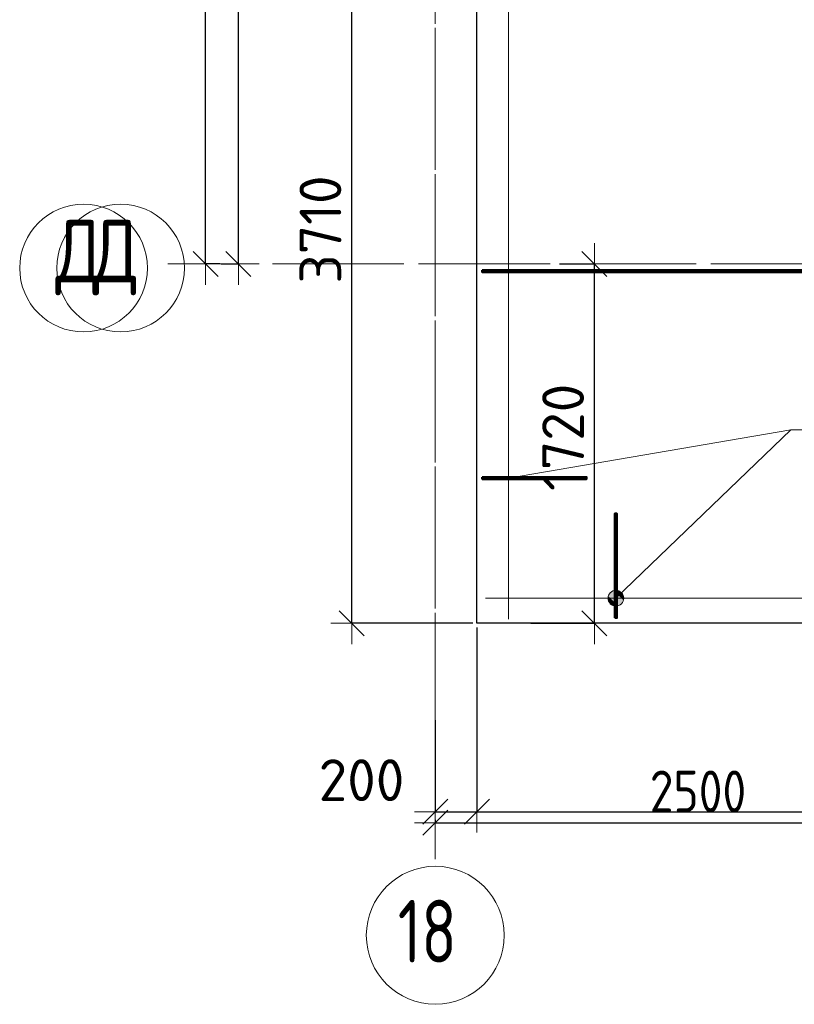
# Model space of a CAD drawing. Header units: metres. Extents: x -38 to 78, y -15 to 19.
# Tile 4 of 10: x 43.66 to 47.37, y 9.26 to 13.97. Entities that reach past the tile are written whole.
import ezdxf

# ---------------------------------------------------------------- set-up
doc = ezdxf.new("R2010")
doc.units = ezdxf.units.M
doc.header["$PDMODE"] = 65
doc.linetypes.add('______11', pattern=[0.5, 0.4, -0.05, 0, -0.05])
doc.linetypes.add('______5', pattern=[1.1, 0.8, -0.1, 0.1, -0.1])
for name, color, linetype, lineweight in [('XR$2$Перекрытие (1)', 7, 'Continuous', 35), ('XR$2$Размерная линия (1)', 7, 'Continuous', 13), ('XR$3$Осевая линия (1)', 7, '______5', 13), ('XR$3$Размерная линия (1)', 7, 'Continuous', 13), ('XR$4$STANDARD_1', 7, 'Continuous', 25), ('XR$4$Арм. стержнями нижней зоны', 180, 'Continuous', 35), ('XR$4$Арм.стержн. Арматура края', 96, 'Continuous', 35), ('XR$4$Осевая линия (1)', 7, '______5', 13), ('XR$4$Перекрытие (1)', 7, 'Continuous', 35), ('XR$4$Размерная линия (1)', 7, 'Continuous', 13)]:
    doc.layers.add(name, color=color, linetype=linetype, lineweight=lineweight)
doc.styles.add('ISOCPEUR', font='txt')
doc.dimstyles.new('DIMSTYLE_2', dxfattribs={"dimtxt": 0.2, "dimasz": 0.2, "dimexe": 0, "dimexo": 0, "dimgap": 0.1, "dimtad": 2, "dimdec": 0, "dimlfac": 1000, "dimrnd": 1, "dimzin": 12, "dimdsep": 46, "dimtxsty": 'ISOCPEUR', "dimblk1": 'ALL_ML_STRICH', "dimblk2": 'ALL_ML_STRICH', "dimsah": 1, "dimcen": 0, "dimclrd": 7, "dimclre": 256, "dimclrt": 7, "dimadec": 0, "dimazin": 0, "dimtfac": 1, "dimtdec": 0, "dimtix": 1, "dimtmove": 2, "dimatfit": 3, "dimfxl": 0, "dimtzin": 0, "dimlwd": 0, "dimlwe": -3, "dimarcsym": 0})
doc.dimstyles.new('DIMSTYLE_3', dxfattribs={"dimtxt": 0.2, "dimasz": 0.2, "dimexe": 0, "dimexo": 0, "dimgap": 0.1, "dimtad": 2, "dimdec": 0, "dimlfac": 1000, "dimrnd": 1, "dimzin": 12, "dimdsep": 46, "dimtxsty": 'ISOCPEUR', "dimblk1": 'ALL_ML_STRICH', "dimblk2": 'ALL_ML_STRICH', "dimsah": 1, "dimcen": 0, "dimclrd": 7, "dimclre": 256, "dimclrt": 7, "dimadec": 0, "dimazin": 0, "dimtfac": 1, "dimtdec": 0, "dimtix": 1, "dimtmove": 2, "dimatfit": 3, "dimfxl": 0, "dimtzin": 0, "dimlwd": 0, "dimlwe": -3, "dimarcsym": 0})
doc.dimstyles.new('DIMSTYLE_7', dxfattribs={"dimtxt": 0.2, "dimasz": 0.2, "dimexe": 0, "dimexo": 0, "dimgap": 0.1, "dimtad": 2, "dimdec": 0, "dimlfac": 1000, "dimrnd": 1, "dimzin": 12, "dimdsep": 46, "dimtxsty": 'ISOCPEUR', "dimblk1": 'ALL_ML_STRICH', "dimblk2": 'ALL_ML_STRICH', "dimsah": 1, "dimcen": 0, "dimclrd": 7, "dimclre": 256, "dimclrt": 7, "dimadec": 0, "dimazin": 0, "dimtfac": 1, "dimtdec": 0, "dimtix": 1, "dimtmove": 2, "dimatfit": 3, "dimfxl": 0, "dimtvp": 1.2, "dimtzin": 0, "dimlwd": 0, "dimlwe": -3, "dimarcsym": 0})
doc.dimstyles.new('DIMSTYLE_9', dxfattribs={"dimtxt": 0.2, "dimasz": 0.2, "dimexe": 0, "dimexo": 0, "dimgap": 0.1, "dimtad": 2, "dimdec": 0, "dimlfac": 1000, "dimrnd": 5, "dimzin": 12, "dimdsep": 46, "dimtxsty": 'ISOCPEUR', "dimblk1": 'ALL_ML_STRICH', "dimblk2": 'ALL_ML_STRICH', "dimsah": 1, "dimcen": 0, "dimclrd": 7, "dimclre": 256, "dimclrt": 7, "dimadec": 0, "dimazin": 0, "dimtfac": 1, "dimtdec": 0, "dimtix": 1, "dimtmove": 2, "dimatfit": 3, "dimfxl": 0, "dimtzin": 0, "dimlwd": 0, "dimlwe": -3, "dimarcsym": 0})

# ---------------------------------------------------------------- blocks, each defined once
blk = doc.blocks.new('ALL_ML_STRICH')
at = {"color": 0, "linetype": 'ByBlock', "lineweight": -2}
for p, q in [((0, -0.5), (0, 0.5)), ((-0.3, -0.3), (0.3, 0.3)), ((-1, 0), (0.5, 0))]:
    blk.add_line(p, q, dxfattribs=at)
blk = doc.blocks.new('*D5')
at = {"layer": 'DEFPOINTS', "color": 7, "linetype": 'Continuous', "lineweight": 13, "transparency": 33554687}
for p in [(45.85, 14.79), (45.2502, 11.08), (45.85, 11.08)]:
    blk.add_point(p, dxfattribs=at)
at = {"layer": 'XR$2$Размерная линия (1)', "color": 9, "linetype": 'Continuous', "lineweight": -2, "true_color": 0xc7c7c7, "transparency": 33554687}
for p, q in [((45.83, 14.79), (45.2502, 14.79)), ((45.83, 11.08), (45.2502, 11.08))]:
    blk.add_line(p, q, dxfattribs=at)
at = {"layer": 'XR$2$Размерная линия (1)', "color": 7, "linetype": 'Continuous', "lineweight": -2, "transparency": 33554687}
blk.add_line((45.2502, 11.08), (45.2502, 14.79), dxfattribs=at)
at = {"layer": 'XR$2$Размерная линия (1)', "color": 7, "linetype": 'Continuous', "lineweight": 13, "transparency": 33554687, "xscale": 0.2, "yscale": 0.2, "zscale": 0.2}
for p, rotation in [((45.2502, 14.79), 90), ((45.2502, 11.08), 270)]:
    blk.add_blockref('ALL_ML_STRICH', p, dxfattribs=dict(at, rotation=rotation))
at = {"layer": 'XR$2$Размерная линия (1)', "color": 7, "linetype": 'Continuous', "lineweight": 13, "transparency": 33554687, "insert": (45.1002, 12.965), "char_height": 0.2, "width": 0.8, "attachment_point": 5, "rotation": 90, "style": 'ISOCPEUR'}
blk.add_mtext('\\A1;{3710}', dxfattribs=at)
blk = doc.blocks.new('*D16')
at = {"layer": 'DEFPOINTS', "color": 7, "linetype": 'Continuous', "lineweight": 13, "transparency": 33554687}
for p in [(45.85, 11.08), (45.65, 10.6361), (45.65, 10.1775)]:
    blk.add_point(p, dxfattribs=at)
at = {"layer": 'XR$2$Размерная линия (1)', "color": 9, "linetype": 'Continuous', "lineweight": -2, "true_color": 0xc7c7c7, "transparency": 33554687}
for p, q in [((45.85, 11.06), (45.85, 10.1775)), ((45.65, 10.6161), (45.65, 10.1775))]:
    blk.add_line(p, q, dxfattribs=at)
at = {"layer": 'XR$2$Размерная линия (1)', "color": 7, "linetype": 'Continuous', "lineweight": -2, "transparency": 33554687}
blk.add_line((45.65, 10.1775), (45.85, 10.1775), dxfattribs=at)
at = {"layer": 'XR$2$Размерная линия (1)', "color": 7, "linetype": 'Continuous', "lineweight": 13, "transparency": 33554687, "xscale": 0.2, "yscale": 0.2, "zscale": 0.2, "rotation": 180}
blk.add_blockref('ALL_ML_STRICH', (45.65, 10.1775), dxfattribs=at)
at = {"layer": 'XR$2$Размерная линия (1)', "color": 7, "linetype": 'Continuous', "lineweight": 13, "transparency": 33554687, "xscale": 0.2, "yscale": 0.2, "zscale": 0.2}
blk.add_blockref('ALL_ML_STRICH', (45.85, 10.1775), dxfattribs=at)
at = {"layer": 'XR$2$Размерная линия (1)', "color": 7, "linetype": 'Continuous', "lineweight": 13, "transparency": 33554687, "insert": (45.297, 10.3285), "char_height": 0.2, "width": 0.6, "attachment_point": 5, "style": 'ISOCPEUR'}
blk.add_mtext('\\A1;{200}', dxfattribs=at)
blk = doc.blocks.new('*D17')
at = {"layer": 'DEFPOINTS', "color": 7, "linetype": 'Continuous', "lineweight": 13, "transparency": 33554687}
for p in [(45.85, 11.08), (51.6, 11.08), (45.85, 10.1775)]:
    blk.add_point(p, dxfattribs=at)
at = {"layer": 'XR$2$Размерная линия (1)', "color": 9, "linetype": 'Continuous', "lineweight": -2, "true_color": 0xc7c7c7, "transparency": 33554687}
for p, q in [((45.85, 11.06), (45.85, 10.1775)), ((51.6, 11.06), (51.6, 10.1775))]:
    blk.add_line(p, q, dxfattribs=at)
at = {"layer": 'XR$2$Размерная линия (1)', "color": 7, "linetype": 'Continuous', "lineweight": -2, "transparency": 33554687}
blk.add_line((45.85, 10.1775), (51.6, 10.1775), dxfattribs=at)
at = {"layer": 'XR$2$Размерная линия (1)', "color": 7, "linetype": 'Continuous', "lineweight": 13, "transparency": 33554687, "xscale": 0.2, "yscale": 0.2, "zscale": 0.2, "rotation": 180}
blk.add_blockref('ALL_ML_STRICH', (45.85, 10.1775), dxfattribs=at)
at = {"layer": 'XR$2$Размерная линия (1)', "color": 7, "linetype": 'Continuous', "lineweight": 13, "transparency": 33554687, "xscale": 0.2, "yscale": 0.2, "zscale": 0.2}
blk.add_blockref('ALL_ML_STRICH', (51.6, 10.1775), dxfattribs=at)
at = {"layer": 'XR$2$Размерная линия (1)', "color": 7, "linetype": 'Continuous', "lineweight": 13, "transparency": 33554687, "insert": (48.735, 10.3275), "char_height": 0.2, "width": 0.8, "attachment_point": 5, "style": 'ISOCPEUR'}
blk.add_mtext('\\A1;{5750}', dxfattribs=at)
blk = doc.blocks.new('*D18')
at = {"layer": 'DEFPOINTS', "color": 7, "linetype": 'Continuous', "lineweight": 13, "transparency": 33554687}
for p in [(46.2244, 12.8), (46.0884, 11.08), (46.4124, 11.08)]:
    blk.add_point(p, dxfattribs=at)
at = {"layer": 'XR$2$Размерная линия (1)', "color": 9, "linetype": 'Continuous', "lineweight": -2, "true_color": 0xc7c7c7, "transparency": 33554687}
for p, q in [((46.2444, 12.8), (46.4124, 12.8)), ((46.1084, 11.08), (46.4124, 11.08))]:
    blk.add_line(p, q, dxfattribs=at)
at = {"layer": 'XR$2$Размерная линия (1)', "color": 7, "linetype": 'Continuous', "lineweight": -2, "transparency": 33554687}
blk.add_line((46.4124, 11.08), (46.4124, 12.8), dxfattribs=at)
at = {"layer": 'XR$2$Размерная линия (1)', "color": 7, "linetype": 'Continuous', "lineweight": 13, "transparency": 33554687, "xscale": 0.2, "yscale": 0.2, "zscale": 0.2}
for p, rotation in [((46.4124, 12.8), 90), ((46.4124, 11.08), 270)]:
    blk.add_blockref('ALL_ML_STRICH', p, dxfattribs=dict(at, rotation=rotation))
at = {"layer": 'XR$2$Размерная линия (1)', "color": 7, "linetype": 'Continuous', "lineweight": 13, "transparency": 33554687, "insert": (46.2624, 11.97), "char_height": 0.2, "width": 0.8, "attachment_point": 5, "rotation": 90, "style": 'ISOCPEUR'}
blk.add_mtext('\\A1;{1720}', dxfattribs=at)
blk = doc.blocks.new('*D30')
at = {"layer": 'DEFPOINTS', "color": 7, "linetype": 'Continuous', "lineweight": 13, "transparency": 33554687}
for p in [(44.4651, 16.4), (44.55, 12.8), (44.5979, 12.8)]:
    blk.add_point(p, dxfattribs=at)
at = {"layer": 'XR$3$Размерная линия (1)', "color": 9, "linetype": 'Continuous', "lineweight": -2, "true_color": 0xc7c7c7, "transparency": 33554687}
for p, q in [((44.4851, 16.4), (44.55, 16.4)), ((44.6179, 12.8), (44.55, 12.8))]:
    blk.add_line(p, q, dxfattribs=at)
at = {"layer": 'XR$3$Размерная линия (1)', "color": 7, "linetype": 'Continuous', "lineweight": -2, "transparency": 33554687}
blk.add_line((44.55, 12.8), (44.55, 16.4), dxfattribs=at)
at = {"layer": 'XR$3$Размерная линия (1)', "color": 7, "linetype": 'Continuous', "lineweight": 13, "transparency": 33554687, "xscale": 0.2, "yscale": 0.2, "zscale": 0.2}
for p, rotation in [((44.55, 16.4), 90), ((44.55, 12.8), 270)]:
    blk.add_blockref('ALL_ML_STRICH', p, dxfattribs=dict(at, rotation=rotation))
at = {"layer": 'XR$3$Размерная линия (1)', "color": 7, "linetype": 'Continuous', "lineweight": 13, "transparency": 33554687, "insert": (44.4, 14.6083), "char_height": 0.2, "width": 0.666667, "attachment_point": 5, "rotation": 90, "style": 'ISOCPEUR'}
blk.add_mtext('\\W0.83;\\A1;{3600}', dxfattribs=at)
blk = doc.blocks.new('*D34')
at = {"layer": 'DEFPOINTS', "color": 7, "linetype": 'Continuous', "lineweight": 13, "transparency": 33554687}
for p in [(44.8091, 16.4), (44.6052, 12.8), (44.7072, 12.8)]:
    blk.add_point(p, dxfattribs=at)
at = {"layer": 'XR$4$Размерная линия (1)', "color": 9, "linetype": 'Continuous', "lineweight": -2, "true_color": 0xc7c7c7, "transparency": 33554687}
for p, q in [((44.7891, 16.4), (44.7072, 16.4)), ((44.6252, 12.8), (44.7072, 12.8))]:
    blk.add_line(p, q, dxfattribs=at)
at = {"layer": 'XR$4$Размерная линия (1)', "color": 7, "linetype": 'Continuous', "lineweight": -2, "transparency": 33554687}
blk.add_line((44.7072, 12.8), (44.7072, 16.4), dxfattribs=at)
at = {"layer": 'XR$4$Размерная линия (1)', "color": 7, "linetype": 'Continuous', "lineweight": 13, "transparency": 33554687, "xscale": 0.2, "yscale": 0.2, "zscale": 0.2}
for p, rotation in [((44.7072, 16.4), 90), ((44.7072, 12.8), 270)]:
    blk.add_blockref('ALL_ML_STRICH', p, dxfattribs=dict(at, rotation=rotation))
at = {"layer": 'XR$4$Размерная линия (1)', "color": 7, "linetype": 'Continuous', "lineweight": 13, "transparency": 33554687, "insert": (44.5572, 14.6083), "char_height": 0.2, "width": 0.666667, "attachment_point": 5, "rotation": 90, "style": 'ISOCPEUR'}
blk.add_mtext('\\W0.83;\\A1;{3600}', dxfattribs=at)
blk = doc.blocks.new('*D35')
at = {"layer": 'DEFPOINTS', "color": 7, "linetype": 'Continuous', "lineweight": 13, "transparency": 33554687}
for p in [(45.65, 10.1586), (45.65, 10.1246), (48.15, 10.1246)]:
    blk.add_point(p, dxfattribs=at)
at = {"layer": 'XR$4$Размерная линия (1)', "color": 9, "linetype": 'Continuous', "lineweight": -2, "true_color": 0xc7c7c7, "transparency": 33554687}
for p, q in [((45.65, 10.1386), (45.65, 10.1246)), ((48.15, 10.1246), (48.15, 10.1246))]:
    blk.add_line(p, q, dxfattribs=at)
at = {"layer": 'XR$4$Размерная линия (1)', "color": 7, "linetype": 'Continuous', "lineweight": -2, "transparency": 33554687}
blk.add_line((45.65, 10.1246), (48.15, 10.1246), dxfattribs=at)
at = {"layer": 'XR$4$Размерная линия (1)', "color": 7, "linetype": 'Continuous', "lineweight": 13, "transparency": 33554687, "xscale": 0.2, "yscale": 0.2, "zscale": 0.2, "rotation": 180}
blk.add_blockref('ALL_ML_STRICH', (45.65, 10.1246), dxfattribs=at)
at = {"layer": 'XR$4$Размерная линия (1)', "color": 7, "linetype": 'Continuous', "lineweight": 13, "transparency": 33554687, "xscale": 0.2, "yscale": 0.2, "zscale": 0.2}
blk.add_blockref('ALL_ML_STRICH', (48.15, 10.1246), dxfattribs=at)
at = {"layer": 'XR$4$Размерная линия (1)', "color": 7, "linetype": 'Continuous', "lineweight": 13, "transparency": 33554687, "insert": (46.9083, 10.2746), "char_height": 0.2, "width": 0.666667, "attachment_point": 5, "style": 'ISOCPEUR'}
blk.add_mtext('\\W0.83;\\A1;{2500}', dxfattribs=at)

msp = doc.modelspace()

# ---------------------------------------------------------------- hatches: boundary and pattern name
at = {"layer": 'XR$4$Арм.стержн. Арматура края', "linetype": 'Continuous', "lineweight": 13, "transparency": 33554687}
for points in [[(46.541, 11.1727), (46.489, 11.2267), (46.4791, 11.21)], [(46.5509, 11.1895), (46.5061, 11.236), (46.489, 11.2267)], [(46.5509, 11.1895), (46.489, 11.2267), (46.541, 11.1727)], [(46.5512, 11.2086), (46.5252, 11.2356), (46.5061, 11.236)], [(46.5512, 11.2086), (46.5061, 11.236), (46.5509, 11.1895)], [(46.5252, 11.2356), (46.5512, 11.2086), (46.542, 11.2257)], [(46.5239, 11.1635), (46.4791, 11.21), (46.4788, 11.1909)], [(46.5239, 11.1635), (46.4788, 11.1909), (46.5048, 11.1639)], [(46.5048, 11.1639), (46.4788, 11.1909), (46.488, 11.1737)], [(46.541, 11.1727), (46.4791, 11.21), (46.5239, 11.1635)]]:
    msp.add_hatch(color=7, dxfattribs=at).paths.add_polyline_path(points)

# ---------------------------------------------------------------- linework, layer by layer
at = {"layer": 'XR$2$Перекрытие (1)', "color": 7, "linetype": 'Continuous', "lineweight": 13, "transparency": 33554687}
for p, q in [((45.85, 14.79), (45.85, 11.08)), ((45.85, 11.08), (51.6, 11.08))]:
    msp.add_line(p, q, dxfattribs=at)
at = {"layer": 'XR$3$Осевая линия (1)', "color": 253, "linetype": '______11', "lineweight": 13, "true_color": 0xa0a0a0, "transparency": 33554687}
for p, q in [((45.65, 10.53), (45.65, 18.21)), ((44.37, 12.8), (52.18, 12.8))]:
    msp.add_line(p, q, dxfattribs=at)
at = {"layer": 'XR$3$Осевая линия (1)', "color": 7, "linetype": 'Continuous', "lineweight": 13, "transparency": 33554687}
msp.add_circle((43.9658, 12.7805), 0.3058, dxfattribs=at)
at = {"layer": 'XR$4$STANDARD_1', "color": 7, "linetype": 'Continuous', "lineweight": 13, "transparency": 33554687}
msp.add_line((46.0012, 11.775), (47.3531, 12.0064), dxfattribs=at)
msp.add_lwpolyline([(46.0012, 11.0997), (46.0012, 14.6097), (48.6412, 14.6097), (48.6412, 16.5097), (51.2612, 16.5097), (51.2612, 11.1997), (45.8912, 11.1997)], dxfattribs=at)
at = {"layer": 'XR$4$Арм. стержнями нижней зоны', "color": 4, "linetype": 'Continuous', "lineweight": 50, "transparency": 33554687}
msp.add_lwpolyline([(45.875, 12.77), (51.375, 12.77), (51.375, 12.76), (45.875, 12.76), (45.875, 12.77)], dxfattribs=at)
at = {"layer": 'XR$4$Арм.стержн. Арматура края', "color": 7, "linetype": 'Continuous', "lineweight": 13, "transparency": 33554687}
for p, q in [((47.3531, 12.0064), (46.515, 11.1997)), ((47.3531, 12.0064), (49.2131, 12.0064)), ((46.489, 11.2267), (46.489, 11.2267)), ((46.542, 11.2257), (46.542, 11.2257)), ((46.488, 11.1737), (46.488, 11.1737)), ((46.541, 11.1727), (46.541, 11.1727))]:
    msp.add_line(p, q, dxfattribs=at)
at = {"layer": 'XR$4$Арм.стержн. Арматура края', "color": 4, "linetype": 'Continuous', "lineweight": 50, "transparency": 33554687}
for points in [[(45.875, 11.78), (46.375, 11.78), (46.375, 11.77), (45.875, 11.77), (45.875, 11.78)], [(46.51, 11.105), (46.51, 11.605), (46.52, 11.605), (46.52, 11.105), (46.51, 11.105)]]:
    msp.add_lwpolyline(points, dxfattribs=at)
at = {"layer": 'XR$4$Арм.стержн. Арматура края', "color": 7, "linetype": 'Continuous', "lineweight": 13, "transparency": 33554687}
msp.add_circle((46.515, 11.1997), 0.0375, dxfattribs=at)
at = {"layer": 'XR$4$Осевая линия (1)', "color": 253, "linetype": '______11', "lineweight": 13, "true_color": 0xa0a0a0, "transparency": 33554687}
for p, q in [((45.65, 16.65), (45.65, 9.9502)), ((51.6, 12.8), (44.4474, 12.8))]:
    msp.add_line(p, q, dxfattribs=at)
at = {"layer": 'XR$4$Осевая линия (1)', "color": 7, "linetype": 'Continuous', "lineweight": 13, "transparency": 33554687}
for centre, radius in [((44.1432, 12.7805), 0.3058), ((45.6504, 9.5857), 0.3304)]:
    msp.add_circle(centre, radius, dxfattribs=at)
at = {"layer": 'XR$4$Перекрытие (1)', "color": 7, "linetype": 'Continuous', "lineweight": 25, "transparency": 33554687}
for p, q in [((45.85, 11.08), (45.85, 14.79)), ((51.6, 11.08), (45.85, 11.08))]:
    msp.add_line(p, q, dxfattribs=at)

# ---------------------------------------------------------------- texts
at = {"layer": 'XR$3$Осевая линия (1)', "color": 7, "linetype": 'Continuous', "lineweight": 13, "transparency": 33554687, "insert": (43.8308, 12.65), "char_height": 0.3, "width": 0.392646, "attachment_point": 7, "style": 'ISOCPEUR'}
msp.add_mtext('\\W0.82;Д', dxfattribs=at)
at = {"layer": 'XR$4$Осевая линия (1)', "color": 7, "linetype": 'Continuous', "lineweight": 13, "transparency": 33554687, "char_height": 0.3, "attachment_point": 7, "style": 'ISOCPEUR'}
for s, insert, width in [('\\W0.82;Д', (44.0082, 12.65), 0.392646), ('\\W0.75;18', (45.4704, 9.4552), 0.472281)]:
    msp.add_mtext(s, dxfattribs=dict(at, insert=insert, width=width))

# ---------------------------------------------------------------- dimensions: what is measured, and where the dimension line sits
at = {"layer": 'XR$2$Размерная линия (1)', "color": 7, "linetype": 'Continuous', "lineweight": 13, "transparency": 33554687}
for base, p1, p2, dimstyle, picture, middle in [((45.2502, 14.79), (45.83, 11.08), (45.83, 14.79), 'DIMSTYLE_2', '*D5', (45.1002, 12.965)), ((46.4124, 12.8), (46.1084, 11.08), (46.2444, 12.8), 'DIMSTYLE_3', '*D18', (46.2624, 11.97))]:
    dim = msp.add_linear_dim(base=base, p1=p1, p2=p2, angle=90, dimstyle=dimstyle, override={"dimpost": '<>', "dimclrd": 7, "dimclre": 9, "dimclrt": 7, "dimlwd": 0, "dimlwe": 65533}, dxfattribs=at)
    dim.commit()
    dim.dimension.update_dxf_attribs({"geometry": picture, "text_midpoint": middle, "dimtype": 160})
for base, p1, p2, dimstyle, picture, middle in [((45.85, 10.1775), (45.65, 10.6161), (45.85, 11.06), 'DIMSTYLE_7', '*D16', (45.297, 10.3285)), ((51.6, 10.1775), (45.85, 11.06), (51.6, 11.06), 'DIMSTYLE_3', '*D17', (48.735, 10.3275))]:
    dim = msp.add_linear_dim(base=base, p1=p1, p2=p2, dimstyle=dimstyle, override={"dimpost": '<>', "dimclrd": 7, "dimclre": 9, "dimclrt": 7, "dimlwd": 0, "dimlwe": 65533}, dxfattribs=at)
    dim.commit()
    dim.dimension.update_dxf_attribs({"geometry": picture, "text_midpoint": middle, "dimtype": 160})
at = {"layer": 'XR$3$Размерная линия (1)', "color": 7, "linetype": 'Continuous', "lineweight": 13, "transparency": 33554687}
dim = msp.add_linear_dim(base=(44.55, 16.4), p1=(44.6179, 12.8), p2=(44.4851, 16.4), angle=90, dimstyle='DIMSTYLE_9', override={"dimpost": '<>', "dimclrd": 7, "dimclre": 9, "dimclrt": 7, "dimlwd": 0, "dimlwe": 65533}, dxfattribs=at)
dim.commit()
dim.dimension.update_dxf_attribs({"geometry": '*D30', "text_midpoint": (44.4, 14.6083), "dimtype": 160})
at = {"layer": 'XR$4$Размерная линия (1)', "color": 7, "linetype": 'Continuous', "lineweight": 13, "transparency": 33554687}
dim = msp.add_linear_dim(base=(44.7072, 16.4), p1=(44.6252, 12.8), p2=(44.7891, 16.4), angle=90, dimstyle='DIMSTYLE_9', override={"dimpost": '<>', "dimclrd": 7, "dimclre": 9, "dimclrt": 7, "dimlwd": 0, "dimlwe": 65533}, dxfattribs=at)
dim.commit()
dim.dimension.update_dxf_attribs({"geometry": '*D34', "text_midpoint": (44.5572, 14.6083), "dimtype": 160})
dim = msp.add_linear_dim(base=(48.15, 10.1246), p1=(45.65, 10.1386), p2=(48.15, 10.1246), dimstyle='DIMSTYLE_9', override={"dimpost": '<>', "dimclrd": 7, "dimclre": 9, "dimclrt": 7, "dimlwd": 0, "dimlwe": 65533}, dxfattribs=at)
dim.commit()
dim.dimension.update_dxf_attribs({"geometry": '*D35', "text_midpoint": (46.9083, 10.2746), "dimtype": 160})

doc.saveas('drawing.dxf')
